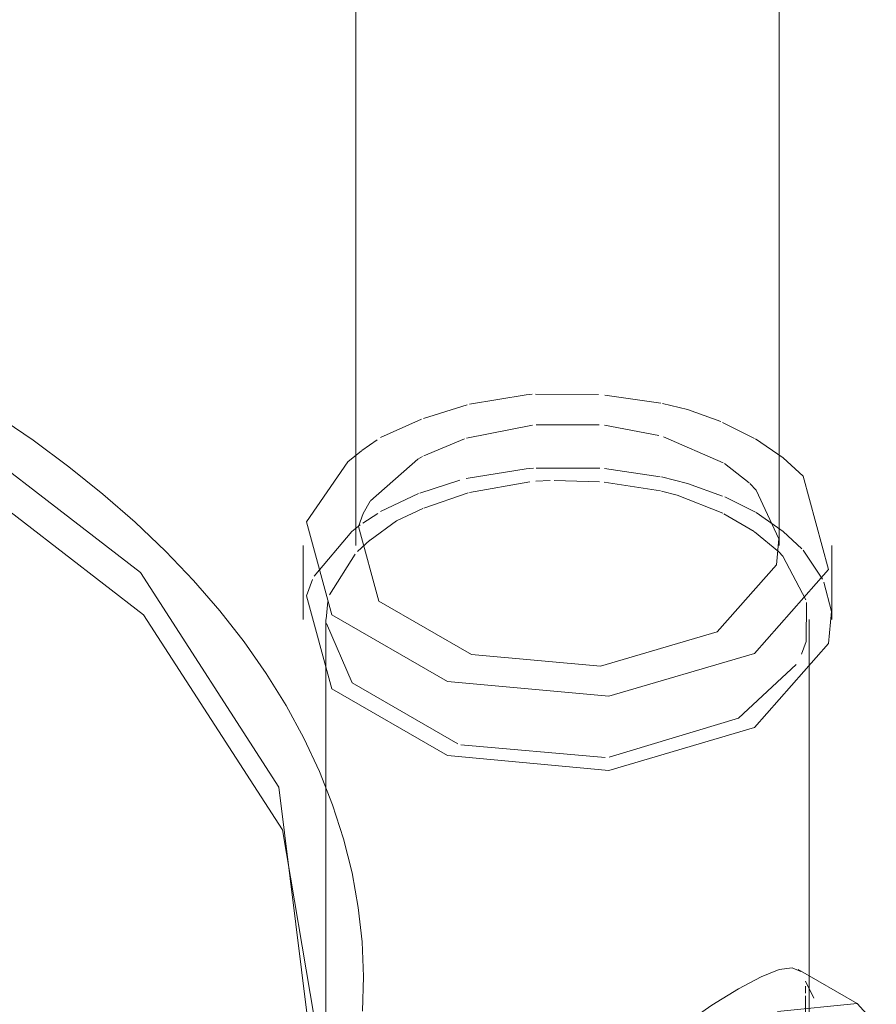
# Model space of a CAD drawing. Header units: inches. Extents: x -332 to 1204, y -60 to 270.
# Tile 11 of 91: x -251.72 to -248.04, y 6 to 10.23. Entities that reach past the tile are written whole.
import ezdxf

# ---------------------------------------------------------------- set-up
doc = ezdxf.new("R2010")
doc.units = ezdxf.units.IN
doc.header["$MEASUREMENT"] = 0
doc.layers.add('P-SANR-FIXT', color=6, linetype='Continuous', lineweight=9)

# ---------------------------------------------------------------- blocks, each defined once
blk = doc.blocks.new('SSG_Safety_Station_Shower_Eyewash_PLA_3_ - Default-V1-HOT AND COLD WATER RISER DIAGRAM')
at = {"layer": 'P-SANR-FIXT', "color": 254}
for p, q in [((-250.2731, 28.6574), (-250.2731, 7.9677)), ((-248.455, 7.9677), (-248.455, 28.6574)), ((-250.4996, 7.9677), (-250.4996, 7.6498)), ((-248.2285, 7.6498), (-248.2285, 7.9677)), ((-250.4022, 7.6498), (-250.4022, 6.9131)), ((-248.3258, 5.8402), (-248.3258, 7.6498)), ((-248.1205, 6.0005), (-248.3729, 6.1462))]:
    blk.add_line(p, q, dxfattribs=at)
at = {"layer": 'P-SANR-FIXT', "color": 10}
for p, q in [((-249.5008, 8.6184), (-249.2311, 8.6165)), ((-249.203, 8.6143), (-248.9625, 8.5801)), ((-249.9826, 8.5139), (-249.7948, 8.5726)), ((-250.167, 8.4313), (-249.9907, 8.5108)), ((-249.5136, 8.4854), (-249.7971, 8.4291)), ((-249.2285, 8.4867), (-249.4992, 8.4867)), ((-248.9716, 8.4411), (-249.2044, 8.4844)), ((-248.6978, 8.497), (-248.5613, 8.4281)), ((-250.2467, 8.3762), (-250.181, 8.4222)), ((-249.8058, 8.4264), (-249.9809, 8.3532)), ((-248.6949, 8.3229), (-248.9513, 8.4353)), ((-248.557, 8.4256), (-248.4382, 8.3453)), ((-250.3067, 8.3279), (-250.2482, 8.3751)), ((-250.0068, 8.3388), (-250.2104, 8.1592)), ((-249.9868, 8.35), (-250.0068, 8.3388)), ((-249.4985, 8.3008), (-249.2248, 8.3005)), ((-249.2052, 8.299), (-248.9657, 8.2637)), ((-248.5838, 8.237), (-248.6901, 8.3199)), ((-249.9985, 8.1935), (-249.8259, 8.2487)), ((-249.5003, 8.244), (-249.4387, 8.2472)), ((-249.4219, 8.2476), (-249.2258, 8.2418)), ((-249.7844, 8.196), (-249.5264, 8.2418)), ((-249.2069, 8.2402), (-248.9646, 8.2026)), ((-250.167, 8.1134), (-250.0035, 8.1916)), ((-249.9806, 8.1289), (-249.7908, 8.1943)), ((-248.688, 8.1766), (-248.5565, 8.1107)), ((-250.2111, 8.1582), (-250.2413, 8.1053)), ((-250.0982, 8.0737), (-249.9852, 8.1269)), ((-250.2415, 8.1048), (-250.2619, 8.0498)), ((-250.2435, 8.0646), (-250.1792, 8.1062)), ((-248.6924, 8.1044), (-248.5622, 8.0279)), ((-248.5543, 8.1095), (-248.4375, 8.0289)), ((-250.2906, 8.0288), (-250.2548, 8.0564)), ((-250.2117, 7.9912), (-250.0982, 8.0737)), ((-250.4527, 7.8362), (-250.2906, 8.0288)), ((-248.5607, 8.0268), (-248.4567, 7.941)), ((-248.4375, 8.0289), (-248.3574, 7.9532)), ((-250.2653, 7.9423), (-250.2124, 7.9906)), ((-250.3857, 7.7563), (-250.2764, 7.9309)), ((-248.3523, 7.9475), (-248.2688, 7.8229)), ((-250.4856, 7.7524), (-250.4598, 7.8217)), ((-248.2634, 7.8112), (-248.2301, 7.6847)), ((-250.4002, 7.6522), (-250.3934, 7.7276)), ((-248.3824, 7.4572), (-248.6299, 7.226)), ((-248.6299, 7.226), (-249.1856, 7.0593)), ((-249.2016, 7.0578), (-249.8226, 7.112)), ((-250.4022, 6.9131), (-250.4022, 5.2967)), ((-248.3058, 6.024), (-248.3411, 6.0968)), ((-248.3411, 6.0449), (-248.3411, 6.076)), ((-248.3411, 5.8845), (-248.3411, 6.0334))]:
    blk.add_line(p, q, dxfattribs=at)
at = {"layer": 'P-SANR-FIXT', "color": 254}
for points in [[(-250.2443, 5.9682, 0), (-250.2401, 6.1169, 0), (-250.2463, 6.2656, 0), (-250.2627, 6.4139, 0), (-250.2893, 6.5615, 0), (-250.3261, 6.7082, 0), (-250.373, 6.8537, 0), (-250.4297, 6.9977, 0), (-250.4963, 7.1399, 0), (-250.5724, 7.2802, 0), (-250.658, 7.4182, 0), (-250.7529, 7.5538, 0), (-250.8568, 7.6869, 0), (-250.9696, 7.8171, 0), (-251.0911, 7.9443, 0), (-251.221, 8.0683, 0), (-251.3592, 8.1891, 0), (-251.5053, 8.3063, 0), (-251.6592, 8.4199, 0), (-251.8206, 8.5297, 0)], [(-252.2197, 8.6393, 0), (-251.1986, 7.8518, 0), (-250.6032, 6.9301, 0), (-250.4816, 5.9489, 0), (-250.8438, 4.9877, 0), (-251.6604, 4.1243, 0), (-252.8651, 3.4288, 0), (-254.3605, 2.9573, 0), (-256.0254, 2.7482, 0), (-257.7249, 2.8184, 0), (-259.3213, 3.1622, 0), (-260.6852, 3.7517, 0)], [(-248.4382, 8.3453, 0), (-248.3523, 8.2653, 0), (-248.2425, 7.8651, 0), (-248.5611, 7.5041, 0)], [(-248.5611, 7.5041, 0), (-249.1864, 7.3202, 0), (-249.8796, 7.3835, 0), (-250.3758, 7.6701, 0), (-250.4856, 8.0703, 0), (-250.3067, 8.3279, 0)], [(-250.2619, 8.0498, 0), (-250.174, 7.7294, 0), (-249.7767, 7.5001, 0), (-249.2218, 7.4493, 0), (-248.7213, 7.5966, 0)], [(-248.7213, 7.5966, 0), (-248.4662, 7.8856, 0), (-248.4565, 7.9973, 0)], [(-248.5611, 7.1862, 0), (-249.1864, 7.0023, 0), (-249.8796, 7.0657, 0), (-250.3758, 7.3522, 0), (-250.4856, 7.7524, 0)], [(-248.2301, 7.6847, 0), (-248.2425, 7.5473, 0), (-248.5611, 7.1862, 0)], [(-248.3619, 6.1378, 0), (-248.3983, 6.1538, 0), (-248.4542, 6.1462, 0), (-248.5317, 6.1158, 0), (-248.6299, 6.0638, 0)], [(-248.6299, 6.0638, 0), (-248.7436, 5.9934, 0), (-248.8642, 5.9095, 0), (-248.983, 5.8161, 0), (-249.0928, 5.7157, 0), (-249.1867, 5.6086, 0)], [(-248.4618, 5.9667, 0), (-248.1205, 6.0005, 0), (-248.0376, 5.9111, 0)]]:
    blk.add_polyline3d(points, dxfattribs=at)
at = {"layer": 'P-SANR-FIXT', "color": 10}
for points in [[(-249.7847, 8.5751, 0), (-249.5417, 8.6152, 0), (-249.5156, 8.6174, 0)], [(-248.9555, 8.5786, 0), (-248.8485, 8.5518, 0), (-248.7051, 8.5001, 0)], [(-252.2088, 8.4601, 0), (-251.1851, 7.6706, 0), (-250.5881, 6.7466, 0), (-250.4525, 5.9418, 0)], [(-249.7992, 8.2554, 0), (-249.5417, 8.2973, 0), (-249.5097, 8.3, 0)], [(-248.9608, 8.2627, 0), (-248.8485, 8.234, 0), (-248.6975, 8.1806, 0)], [(-248.4565, 7.9973, 0), (-248.5541, 8.206, 0), (-248.5815, 8.2348, 0)], [(-248.9602, 8.2016, 0), (-248.8927, 8.1839, 0), (-248.6962, 8.1064, 0)], [(-248.4567, 7.941, 0), (-248.439, 7.9219, 0), (-248.3399, 7.7342, 0)], [(-248.3373, 7.7234, 0), (-248.3386, 7.556, 0), (-248.3585, 7.5017, 0)], [(-249.8354, 7.1157, 0), (-250.2891, 7.3777, 0), (-250.3993, 7.633, 0)]]:
    blk.add_polyline3d(points, dxfattribs=at)

msp = doc.modelspace()

# ---------------------------------------------------------------- block references
at = {"layer": 'P-SANR-FIXT', "color": 10}
msp.add_blockref('SSG_Safety_Station_Shower_Eyewash_PLA_3_ - Default-V1-HOT AND COLD WATER RISER DIAGRAM', (0, 0), dxfattribs=at)

doc.saveas('drawing.dxf')
